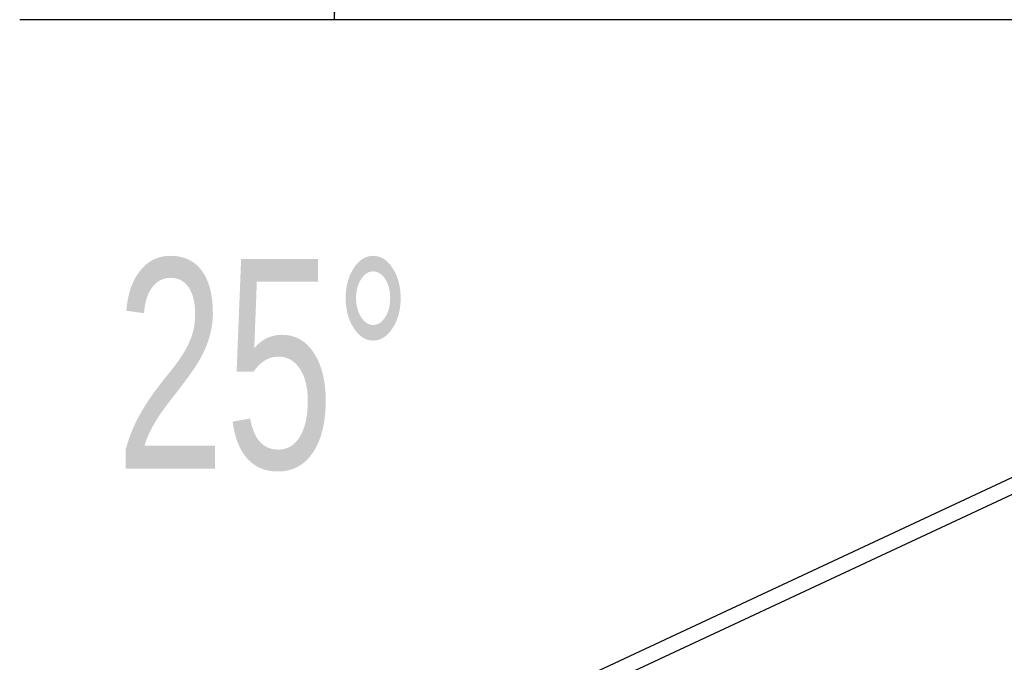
# Model space of a CAD drawing. Header units: inches. Extents: x 0.2 to 10.8, y 0.2 to 8.2.
# Tile 90 of 112: x 5.957 to 6.348, y 5.16 to 5.416. Entities that reach past the tile are written whole.
import ezdxf

# ---------------------------------------------------------------- set-up
doc = ezdxf.new("R2010")
doc.units = ezdxf.units.IN
doc.header["$MEASUREMENT"] = 0
doc.layers.add('DIMENSIONS', color=140, linetype='Continuous')
doc.styles.add('SLDTEXTSTYLE0', font='TXT', dxfattribs={"width": 0.7})
doc.dimstyles.new('SLDDIMSTYLE5', dxfattribs={"dimtxt": 0.084961, "dimasz": 0.13, "dimexe": 0, "dimexo": 0.0625, "dimgap": 0.02124, "dimtad": 0, "dimtih": 1, "dimtoh": 1, "dimdec": 4, "dimlfac": 12, "dimzin": 12, "dimdsep": 46, "dimtxsty": 'SLDTEXTSTYLE0', "dimsah": 1, "dimcen": 0.09, "dimadec": 0, "dimazin": 3, "dimtfac": 1, "dimtdec": 0, "dimtofl": 0, "dimtmove": 0, "dimatfit": 3, "dimfxl": 0, "dimfrac": 2, "dimtolj": 1, "dimtzin": 12, "dimarcsym": 0})

# ---------------------------------------------------------------- blocks, each defined once
blk = doc.blocks.new('_D_17')
at = {"layer": 'DIMENSIONS'}
blk.add_line((6.60817, 5.41599), (5.9568, 5.41599), dxfattribs=at)
for start, end in [(158.63135, 180), (205, 226.36865)]:
    blk.add_arc((6.74201, 5.41599), 0.6602, start, end, dxfattribs=at)
for points in [[(6.0818, 5.41599), (6.11433, 5.54344), (6.07452, 5.54732)], [(6.14366, 5.13698), (6.19256, 5.01488), (6.227, 5.03522)]]:
    blk.add_solid(points, dxfattribs=at)
at = {"layer": 'DIMENSIONS', "insert": (5.99499, 5.32087), "char_height": 0.083333, "attachment_point": 1, "style": 'SLDTEXTSTYLE0'}
blk.add_mtext('25°', dxfattribs=at)

msp = doc.modelspace()

# ---------------------------------------------------------------- linework, layer by layer
at = {"color": 7, "linetype": 'Continuous', "lineweight": 25}
for p, q in [((6.7420051, 5.4159949), (6.1118625, 5.1221546)), ((6.1119501, 5.1155752), (6.7445408, 5.4105571))]:
    msp.add_line(p, q, dxfattribs=at)

# ---------------------------------------------------------------- dimensions: what is measured, and where the dimension line sits
at = {"layer": 'DIMENSIONS'}
dim = msp.add_angular_dim_2l(base=(6.0932491, 5.5383948), line1=((6.6581724, 5.4159949), (6.7420051, 5.4159949)), line2=((6.1051869, 5.1190417), (6.7420051, 5.4159949)), dimstyle='SLDDIMSTYLE5', dxfattribs=at)
dim.commit()
dim.dimension.update_dxf_attribs({"geometry": '_D_17', "text_midpoint": (6.0957605, 5.2809612), "dimtype": 162})

doc.saveas('drawing.dxf')
